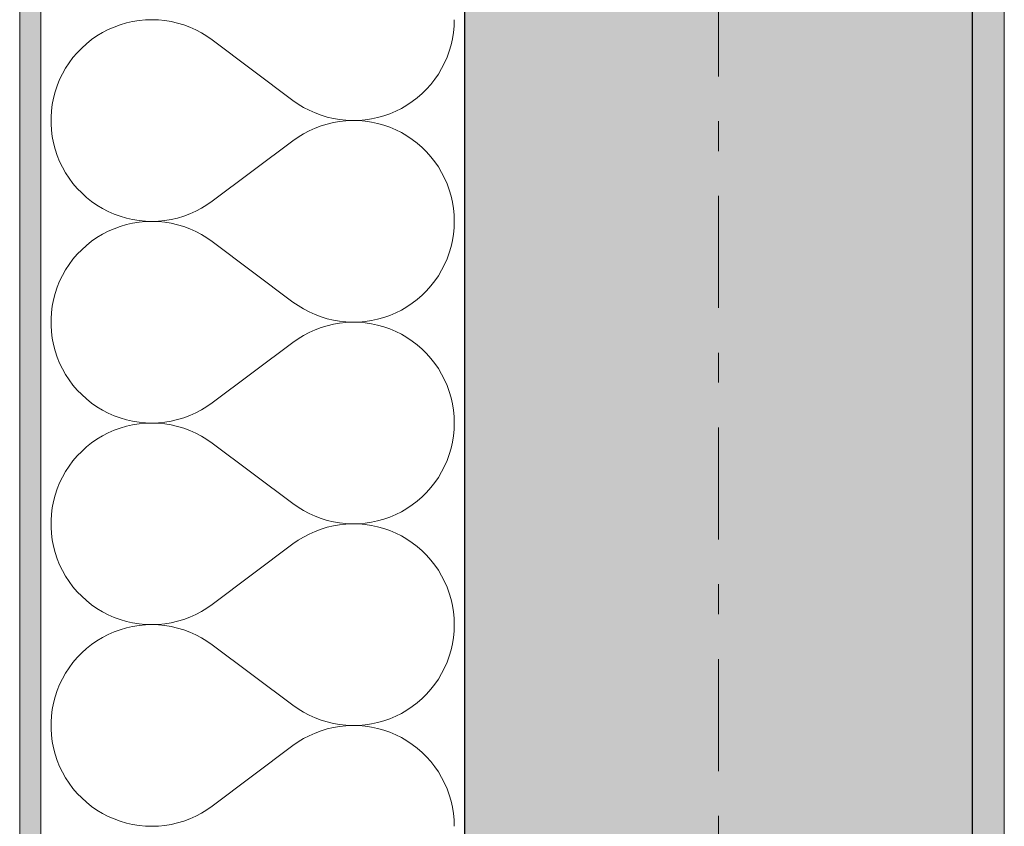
# Model space of a CAD drawing. Extents: x 100 to 2982, y 37 to 2050.
# Tile 7 of 130: x 620 to 666, y 679 to 717. Entities that reach past the tile are written whole.
import ezdxf
from ezdxf.xclip import XClip

# ---------------------------------------------------------------- set-up
doc = ezdxf.new("R2010")
doc.units = 0
doc.header["$MEASUREMENT"] = 0
doc.header["$XCLIPFRAME"] = 0
doc.linetypes.add('Przerywana podwójnie', pattern=[54.680554, 26.458333, -10.583333, 7.055556, -10.583333])
for name, color, linetype in [('410-K Osie', 7, 'Continuous'), ('420-K Ściany', 7, 'Continuous'), ('820-G Rysunki Obrazki', 7, 'Continuous')]:
    doc.layers.add(name, color=color, linetype=linetype)
pattern_1 = [(0, (-18316.349, -206.5255), (0, 8.660254), [0, -5]), (0, (-18313.849, -202.195), (0, 8.660254), [0, -5])]

# ---------------------------------------------------------------- blocks, each defined once
blk = doc.blocks.new('*X10')
at = {"layer": '420-K Ściany', "color": 174, "linetype": 'Continuous', "lineweight": 5, "ltscale": 0.2}
for p, q in [((624.546, 717.043), (624.259, 716.938)), ((624.839, 717.13), (624.546, 717.043)), ((625.137, 717.198), (624.839, 717.13)), ((625.438, 717.246), (625.137, 717.198)), ((625.743, 717.275), (625.438, 717.246)), ((626.048, 717.284), (625.743, 717.275)), ((626.353, 717.274), (626.048, 717.284)), ((626.658, 717.244), (626.353, 717.274)), ((626.959, 717.194), (626.658, 717.244)), ((627.257, 717.126), (626.959, 717.194)), ((627.55, 717.038), (627.257, 717.126)), ((627.836, 716.932), (627.55, 717.038)), ((640.316, 716.983), (640.326, 717.284)), ((623.708, 716.674), (623.446, 716.516)), ((623.979, 716.815), (623.708, 716.674)), ((624.259, 716.938), (623.979, 716.815)), ((628.115, 716.808), (627.836, 716.932)), ((628.386, 716.666), (628.115, 716.808)), ((628.647, 716.507), (628.386, 716.666)), ((640.24, 716.386), (640.288, 716.683)), ((640.288, 716.683), (640.316, 716.983)), ((622.957, 716.151), (622.73, 715.946)), ((623.196, 716.341), (622.957, 716.151)), ((623.446, 716.516), (623.196, 716.341)), ((628.897, 716.332), (628.647, 716.507)), ((628.897, 716.332), (632.707, 713.474)), ((640.174, 716.092), (640.24, 716.386)), ((622.517, 715.726), (622.319, 715.494)), ((622.73, 715.946), (622.517, 715.726)), ((639.987, 715.52), (640.089, 715.803)), ((640.089, 715.803), (640.174, 716.092)), ((622.136, 715.249), (621.969, 714.993)), ((622.319, 715.494), (622.136, 715.249)), ((639.729, 714.975), (639.866, 715.243)), ((639.866, 715.243), (639.987, 715.52)), ((621.819, 714.727), (621.687, 714.452)), ((621.969, 714.993), (621.819, 714.727)), ((639.404, 714.468), (639.574, 714.717)), ((639.574, 714.717), (639.729, 714.975)), ((621.687, 714.452), (621.572, 714.168)), ((639.218, 714.231), (639.404, 714.468)), ((621.475, 713.878), (621.398, 713.583)), ((621.572, 714.168), (621.475, 713.878)), ((638.577, 713.597), (638.804, 713.794)), ((638.804, 713.794), (639.018, 714.006)), ((639.018, 714.006), (639.218, 714.231)), ((621.398, 713.583), (621.339, 713.283)), ((632.707, 713.474), (632.953, 713.301)), ((638.087, 713.246), (638.338, 713.413)), ((638.338, 713.413), (638.577, 713.597)), ((621.3, 712.98), (621.281, 712.675)), ((621.339, 713.283), (621.3, 712.98)), ((632.953, 713.301), (633.21, 713.144)), ((633.21, 713.144), (633.477, 713.004)), ((633.477, 713.004), (633.752, 712.88)), ((633.752, 712.88), (634.034, 712.775)), ((637.28, 712.842), (637.558, 712.96)), ((637.558, 712.96), (637.827, 713.094)), ((637.827, 713.094), (638.087, 713.246)), ((621.281, 712.675), (621.281, 712.369)), ((634.034, 712.775), (634.322, 712.687)), ((634.322, 712.687), (634.615, 712.618)), ((634.615, 712.427), (634.322, 712.357)), ((634.615, 712.618), (634.912, 712.567)), ((634.912, 712.477), (634.615, 712.427)), ((634.912, 712.567), (635.211, 712.535)), ((635.211, 712.509), (634.912, 712.477)), ((635.211, 712.535), (635.512, 712.522)), ((635.512, 712.522), (635.211, 712.509)), ((635.512, 712.522), (635.813, 712.529)), ((635.813, 712.516), (635.512, 712.522)), ((635.813, 712.529), (636.114, 712.554)), ((636.114, 712.49), (635.813, 712.516)), ((636.114, 712.554), (636.411, 712.598)), ((636.411, 712.446), (636.114, 712.49)), ((636.411, 712.598), (636.706, 712.661)), ((636.706, 712.383), (636.411, 712.446)), ((636.706, 712.661), (636.996, 712.743)), ((636.996, 712.302), (636.706, 712.383)), ((636.996, 712.743), (637.28, 712.842)), ((621.281, 712.369), (621.3, 712.064)), ((621.3, 712.064), (621.339, 711.761)), ((633.477, 712.04), (633.21, 711.9)), ((633.752, 712.164), (633.477, 712.04)), ((634.034, 712.27), (633.752, 712.164)), ((634.322, 712.357), (634.034, 712.27)), ((637.28, 712.202), (636.996, 712.302)), ((637.558, 712.085), (637.28, 712.202)), ((637.827, 711.95), (637.558, 712.085)), ((638.087, 711.798), (637.827, 711.95)), ((621.339, 711.761), (621.398, 711.461)), ((621.398, 711.461), (621.475, 711.166)), ((628.897, 708.713), (632.707, 711.57)), ((632.953, 711.743), (632.707, 711.57)), ((633.21, 711.9), (632.953, 711.743)), ((638.338, 711.631), (638.087, 711.798)), ((638.577, 711.448), (638.338, 711.631)), ((621.475, 711.166), (621.572, 710.876)), ((638.804, 711.25), (638.577, 711.448)), ((639.018, 711.038), (638.804, 711.25)), ((639.218, 710.813), (639.018, 711.038)), ((621.572, 710.876), (621.687, 710.593)), ((621.687, 710.593), (621.819, 710.317)), ((639.404, 710.576), (639.218, 710.813)), ((639.574, 710.327), (639.404, 710.576)), ((621.819, 710.317), (621.969, 710.051)), ((639.729, 710.069), (639.574, 710.327)), ((639.866, 709.801), (639.729, 710.069)), ((621.969, 710.051), (622.136, 709.795)), ((622.136, 709.795), (622.319, 709.55)), ((639.987, 709.525), (639.866, 709.801)), ((622.319, 709.55), (622.517, 709.318)), ((622.517, 709.318), (622.73, 709.099)), ((640.089, 709.242), (639.987, 709.525)), ((640.174, 708.952), (640.089, 709.242)), ((622.73, 709.099), (622.957, 708.893)), ((622.957, 708.893), (623.196, 708.703)), ((623.196, 708.703), (623.446, 708.528)), ((628.647, 708.537), (628.897, 708.713)), ((640.24, 708.659), (640.174, 708.952)), ((623.446, 708.528), (623.708, 708.37)), ((623.708, 708.37), (623.979, 708.229)), ((623.979, 708.229), (624.259, 708.106)), ((627.836, 708.112), (628.115, 708.236)), ((628.115, 708.236), (628.386, 708.378)), ((628.386, 708.378), (628.647, 708.537)), ((640.288, 708.361), (640.24, 708.659)), ((640.316, 708.061), (640.288, 708.361)), ((624.259, 708.106), (624.546, 708.001)), ((624.546, 708.001), (624.839, 707.914)), ((624.839, 707.914), (625.137, 707.847)), ((625.137, 707.847), (625.438, 707.798)), ((625.438, 707.798), (625.743, 707.77)), ((625.743, 707.751), (625.438, 707.722)), ((625.743, 707.77), (626.048, 707.76)), ((626.048, 707.76), (625.743, 707.751)), ((626.048, 707.76), (626.353, 707.771)), ((626.353, 707.75), (626.048, 707.76)), ((626.353, 707.771), (626.658, 707.8)), ((626.658, 707.72), (626.353, 707.75)), ((626.658, 707.8), (626.959, 707.85)), ((626.959, 707.85), (627.257, 707.918)), ((627.257, 707.918), (627.55, 708.006)), ((627.55, 708.006), (627.836, 708.112)), ((640.326, 707.76), (640.316, 708.061)), ((640.316, 707.459), (640.326, 707.76)), ((623.979, 707.291), (623.708, 707.15)), ((624.259, 707.414), (623.979, 707.291)), ((624.546, 707.52), (624.259, 707.414)), ((624.839, 707.606), (624.546, 707.52)), ((625.137, 707.674), (624.839, 707.606)), ((625.438, 707.722), (625.137, 707.674)), ((626.959, 707.671), (626.658, 707.72)), ((627.257, 707.602), (626.959, 707.671)), ((627.55, 707.515), (627.257, 707.602)), ((627.836, 707.408), (627.55, 707.515)), ((628.115, 707.284), (627.836, 707.408)), ((628.386, 707.142), (628.115, 707.284)), ((640.288, 707.159), (640.316, 707.459)), ((623.196, 706.817), (622.957, 706.627)), ((623.446, 706.992), (623.196, 706.817)), ((623.708, 707.15), (623.446, 706.992)), ((628.647, 706.983), (628.386, 707.142)), ((628.897, 706.808), (628.647, 706.983)), ((628.897, 706.808), (632.707, 703.951)), ((640.174, 706.568), (640.24, 706.862)), ((640.24, 706.862), (640.288, 707.159)), ((622.73, 706.422), (622.517, 706.203)), ((622.957, 706.627), (622.73, 706.422)), ((640.089, 706.279), (640.174, 706.568)), ((622.319, 705.97), (622.136, 705.725)), ((622.517, 706.203), (622.319, 705.97)), ((639.866, 705.72), (639.987, 705.996)), ((639.987, 705.996), (640.089, 706.279)), ((621.969, 705.469), (621.819, 705.203)), ((622.136, 705.725), (621.969, 705.469)), ((639.574, 705.193), (639.729, 705.452)), ((639.729, 705.452), (639.866, 705.72)), ((621.819, 705.203), (621.687, 704.928)), ((639.218, 704.707), (639.404, 704.945)), ((639.404, 704.945), (639.574, 705.193)), ((621.572, 704.645), (621.475, 704.355)), ((621.687, 704.928), (621.572, 704.645)), ((638.804, 704.271), (639.018, 704.482)), ((639.018, 704.482), (639.218, 704.707)), ((621.398, 704.059), (621.339, 703.759)), ((621.475, 704.355), (621.398, 704.059)), ((638.338, 703.89), (638.577, 704.073)), ((638.577, 704.073), (638.804, 704.271)), ((621.339, 703.759), (621.3, 703.456)), ((632.707, 703.951), (632.953, 703.778)), ((632.953, 703.778), (633.21, 703.621)), ((633.21, 703.621), (633.477, 703.48)), ((637.558, 703.436), (637.827, 703.571)), ((637.827, 703.571), (638.087, 703.722)), ((638.087, 703.722), (638.338, 703.89)), ((621.3, 703.456), (621.281, 703.151)), ((621.281, 703.151), (621.281, 702.846)), ((633.477, 703.48), (633.752, 703.357)), ((633.752, 703.357), (634.034, 703.251)), ((634.034, 703.251), (634.322, 703.163)), ((634.322, 703.163), (634.615, 703.094)), ((634.615, 703.094), (634.912, 703.043)), ((636.411, 703.074), (636.706, 703.137)), ((636.706, 703.137), (636.996, 703.219)), ((636.996, 703.219), (637.28, 703.318)), ((637.28, 703.318), (637.558, 703.436)), ((621.281, 702.846), (621.3, 702.541)), ((633.752, 702.64), (633.477, 702.517)), ((634.034, 702.746), (633.752, 702.64)), ((634.322, 702.833), (634.034, 702.746)), ((634.615, 702.903), (634.322, 702.833)), ((634.912, 702.953), (634.615, 702.903)), ((634.912, 703.043), (635.211, 703.011)), ((635.211, 702.985), (634.912, 702.953)), ((635.211, 703.011), (635.512, 702.999)), ((635.512, 702.998), (635.211, 702.985)), ((635.512, 702.999), (635.813, 703.005)), ((635.813, 702.992), (635.512, 702.998)), ((635.813, 703.005), (636.114, 703.03)), ((636.114, 702.966), (635.813, 702.992)), ((636.114, 703.03), (636.411, 703.074)), ((636.411, 702.922), (636.114, 702.966)), ((636.706, 702.859), (636.411, 702.922)), ((636.996, 702.778), (636.706, 702.859)), ((637.28, 702.678), (636.996, 702.778)), ((637.558, 702.561), (637.28, 702.678)), ((621.3, 702.541), (621.339, 702.238)), ((621.339, 702.238), (621.398, 701.938)), ((632.953, 702.219), (632.707, 702.046)), ((633.21, 702.376), (632.953, 702.219)), ((633.477, 702.517), (633.21, 702.376)), ((637.827, 702.426), (637.558, 702.561)), ((638.087, 702.275), (637.827, 702.426)), ((638.338, 702.107), (638.087, 702.275)), ((621.398, 701.938), (621.475, 701.642)), ((628.897, 699.189), (632.707, 702.046)), ((638.577, 701.924), (638.338, 702.107)), ((638.804, 701.726), (638.577, 701.924)), ((639.018, 701.514), (638.804, 701.726)), ((621.475, 701.642), (621.572, 701.352)), ((621.572, 701.352), (621.687, 701.069)), ((639.218, 701.289), (639.018, 701.514)), ((639.404, 701.052), (639.218, 701.289)), ((621.687, 701.069), (621.819, 700.794)), ((621.819, 700.794), (621.969, 700.527)), ((639.574, 700.804), (639.404, 701.052)), ((639.729, 700.545), (639.574, 700.804)), ((621.969, 700.527), (622.136, 700.271)), ((639.866, 700.277), (639.729, 700.545)), ((622.136, 700.271), (622.319, 700.027)), ((622.319, 700.027), (622.517, 699.794)), ((639.987, 700.001), (639.866, 700.277)), ((640.089, 699.718), (639.987, 700.001)), ((622.517, 699.794), (622.73, 699.575)), ((622.73, 699.575), (622.957, 699.37)), ((622.957, 699.37), (623.196, 699.179)), ((640.174, 699.429), (640.089, 699.718)), ((640.24, 699.135), (640.174, 699.429)), ((623.196, 699.179), (623.446, 699.005)), ((623.446, 699.005), (623.708, 698.847)), ((628.386, 698.854), (628.647, 699.013)), ((628.647, 699.013), (628.897, 699.189)), ((640.288, 698.837), (640.24, 699.135)), ((623.708, 698.847), (623.979, 698.706)), ((623.979, 698.706), (624.259, 698.582)), ((624.259, 698.582), (624.546, 698.477)), ((624.546, 698.477), (624.839, 698.39)), ((627.257, 698.395), (627.55, 698.482)), ((627.55, 698.482), (627.836, 698.588)), ((627.836, 698.588), (628.115, 698.712)), ((628.115, 698.712), (628.386, 698.854)), ((640.316, 698.537), (640.288, 698.837)), ((640.326, 698.236), (640.316, 698.537)), ((624.546, 697.996), (624.259, 697.891)), ((624.839, 698.082), (624.546, 697.996)), ((624.839, 698.39), (625.137, 698.323)), ((625.137, 698.15), (624.839, 698.082)), ((625.137, 698.323), (625.438, 698.275)), ((625.438, 698.198), (625.137, 698.15)), ((625.438, 698.275), (625.743, 698.246)), ((625.743, 698.227), (625.438, 698.198)), ((625.743, 698.246), (626.048, 698.236)), ((626.048, 698.236), (625.743, 698.227)), ((626.048, 698.236), (626.353, 698.247)), ((626.353, 698.226), (626.048, 698.236)), ((626.353, 698.247), (626.658, 698.277)), ((626.658, 698.196), (626.353, 698.226)), ((626.658, 698.277), (626.959, 698.326)), ((626.959, 698.147), (626.658, 698.196)), ((626.959, 698.326), (627.257, 698.395)), ((627.257, 698.078), (626.959, 698.147)), ((627.55, 697.991), (627.257, 698.078)), ((627.836, 697.885), (627.55, 697.991)), ((640.316, 697.935), (640.326, 698.236)), ((623.708, 697.626), (623.446, 697.468)), ((623.979, 697.767), (623.708, 697.626)), ((624.259, 697.891), (623.979, 697.767)), ((628.115, 697.76), (627.836, 697.885)), ((628.386, 697.618), (628.115, 697.76)), ((628.647, 697.459), (628.386, 697.618)), ((640.24, 697.338), (640.288, 697.635)), ((640.288, 697.635), (640.316, 697.935)), ((622.957, 697.103), (622.73, 696.898)), ((623.196, 697.294), (622.957, 697.103)), ((623.446, 697.468), (623.196, 697.294)), ((628.897, 697.284), (628.647, 697.459)), ((628.897, 697.284), (632.707, 694.427)), ((640.089, 696.755), (640.174, 697.044)), ((640.174, 697.044), (640.24, 697.338)), ((622.517, 696.679), (622.319, 696.446)), ((622.73, 696.898), (622.517, 696.679)), ((639.987, 696.472), (640.089, 696.755)), ((622.136, 696.201), (621.969, 695.945)), ((622.319, 696.446), (622.136, 696.201)), ((639.729, 695.928), (639.866, 696.196)), ((639.866, 696.196), (639.987, 696.472)), ((621.819, 695.679), (621.687, 695.404)), ((621.969, 695.945), (621.819, 695.679)), ((639.404, 695.421), (639.574, 695.669)), ((639.574, 695.669), (639.729, 695.928)), ((621.687, 695.404), (621.572, 695.121)), ((639.018, 694.959), (639.218, 695.184)), ((639.218, 695.184), (639.404, 695.421)), ((621.475, 694.831), (621.398, 694.535)), ((621.572, 695.121), (621.475, 694.831)), ((638.577, 694.549), (638.804, 694.747)), ((638.804, 694.747), (639.018, 694.959)), ((621.398, 694.535), (621.339, 694.235)), ((632.707, 694.427), (632.953, 694.254)), ((632.953, 694.254), (633.21, 694.097)), ((638.087, 694.198), (638.338, 694.366)), ((638.338, 694.366), (638.577, 694.549)), ((621.3, 693.932), (621.281, 693.627)), ((621.339, 694.235), (621.3, 693.932)), ((633.21, 694.097), (633.477, 693.956)), ((633.477, 693.956), (633.752, 693.833)), ((633.752, 693.833), (634.034, 693.727)), ((636.996, 693.695), (637.28, 693.795)), ((637.28, 693.795), (637.558, 693.912)), ((637.558, 693.912), (637.827, 694.047)), ((637.827, 694.047), (638.087, 694.198)), ((621.281, 693.627), (621.281, 693.322)), ((621.281, 693.322), (621.3, 693.017)), ((634.034, 693.727), (634.322, 693.639)), ((634.322, 693.639), (634.615, 693.57)), ((634.615, 693.379), (634.322, 693.31)), ((634.615, 693.57), (634.912, 693.519)), ((634.912, 693.43), (634.615, 693.379)), ((634.912, 693.519), (635.211, 693.488)), ((635.211, 693.461), (634.912, 693.43)), ((635.211, 693.488), (635.512, 693.475)), ((635.512, 693.474), (635.211, 693.461)), ((635.512, 693.475), (635.813, 693.481)), ((635.813, 693.468), (635.512, 693.474)), ((635.813, 693.481), (636.114, 693.506)), ((636.114, 693.443), (635.813, 693.468)), ((636.114, 693.506), (636.411, 693.551)), ((636.411, 693.398), (636.114, 693.443)), ((636.411, 693.551), (636.706, 693.614)), ((636.706, 693.335), (636.411, 693.398)), ((636.706, 693.614), (636.996, 693.695)), ((636.996, 693.254), (636.706, 693.335)), ((621.3, 693.017), (621.339, 692.714)), ((633.21, 692.852), (632.953, 692.695)), ((633.477, 692.993), (633.21, 692.852)), ((633.752, 693.116), (633.477, 692.993)), ((634.034, 693.222), (633.752, 693.116)), ((634.322, 693.31), (634.034, 693.222)), ((637.28, 693.154), (636.996, 693.254)), ((637.558, 693.037), (637.28, 693.154)), ((637.827, 692.902), (637.558, 693.037)), ((638.087, 692.751), (637.827, 692.902)), ((621.339, 692.714), (621.398, 692.414)), ((621.398, 692.414), (621.475, 692.118)), ((628.897, 689.665), (632.707, 692.522)), ((632.953, 692.695), (632.707, 692.522)), ((638.338, 692.583), (638.087, 692.751)), ((638.577, 692.4), (638.338, 692.583)), ((638.804, 692.202), (638.577, 692.4)), ((621.475, 692.118), (621.572, 691.828)), ((639.018, 691.99), (638.804, 692.202)), ((639.218, 691.765), (639.018, 691.99)), ((621.572, 691.828), (621.687, 691.545)), ((621.687, 691.545), (621.819, 691.27)), ((639.404, 691.528), (639.218, 691.765)), ((639.574, 691.28), (639.404, 691.528)), ((621.819, 691.27), (621.969, 691.004)), ((621.969, 691.004), (622.136, 690.748)), ((639.729, 691.021), (639.574, 691.28)), ((639.866, 690.753), (639.729, 691.021)), ((622.136, 690.748), (622.319, 690.503)), ((639.987, 690.477), (639.866, 690.753)), ((622.319, 690.503), (622.517, 690.27)), ((622.517, 690.27), (622.73, 690.051)), ((640.089, 690.194), (639.987, 690.477)), ((640.174, 689.905), (640.089, 690.194)), ((622.73, 690.051), (622.957, 689.846)), ((622.957, 689.846), (623.196, 689.655)), ((623.196, 689.655), (623.446, 689.481)), ((628.647, 689.49), (628.897, 689.665)), ((640.24, 689.611), (640.174, 689.905)), ((640.288, 689.314), (640.24, 689.611)), ((623.446, 689.481), (623.708, 689.323)), ((623.708, 689.323), (623.979, 689.182)), ((623.979, 689.182), (624.259, 689.058)), ((627.836, 689.064), (628.115, 689.189)), ((628.115, 689.189), (628.386, 689.331)), ((628.386, 689.331), (628.647, 689.49)), ((640.316, 689.014), (640.288, 689.314)), ((624.259, 689.058), (624.546, 688.953)), ((624.546, 688.953), (624.839, 688.867)), ((624.839, 688.867), (625.137, 688.799)), ((625.137, 688.799), (625.438, 688.751)), ((625.438, 688.674), (625.137, 688.626)), ((625.438, 688.751), (625.743, 688.722)), ((625.743, 688.703), (625.438, 688.674)), ((625.743, 688.722), (626.048, 688.713)), ((626.048, 688.713), (625.743, 688.703)), ((626.048, 688.713), (626.353, 688.723)), ((626.353, 688.702), (626.048, 688.713)), ((626.353, 688.723), (626.658, 688.753)), ((626.658, 688.672), (626.353, 688.702)), ((626.658, 688.753), (626.959, 688.802)), ((626.959, 688.623), (626.658, 688.672)), ((626.959, 688.802), (627.257, 688.871)), ((627.257, 688.871), (627.55, 688.958)), ((627.55, 688.958), (627.836, 689.064)), ((640.326, 688.713), (640.316, 689.014)), ((640.316, 688.412), (640.326, 688.713)), ((623.979, 688.243), (623.708, 688.102)), ((624.259, 688.367), (623.979, 688.243)), ((624.546, 688.472), (624.259, 688.367)), ((624.839, 688.559), (624.546, 688.472)), ((625.137, 688.626), (624.839, 688.559)), ((627.257, 688.554), (626.959, 688.623)), ((627.55, 688.467), (627.257, 688.554)), ((627.836, 688.361), (627.55, 688.467)), ((628.115, 688.237), (627.836, 688.361)), ((628.386, 688.095), (628.115, 688.237)), ((640.288, 688.112), (640.316, 688.412)), ((623.196, 687.77), (622.957, 687.579)), ((623.446, 687.944), (623.196, 687.77)), ((623.708, 688.102), (623.446, 687.944)), ((628.647, 687.936), (628.386, 688.095)), ((628.897, 687.76), (628.647, 687.936)), ((628.897, 687.76), (632.707, 684.903)), ((640.174, 687.52), (640.24, 687.814)), ((640.24, 687.814), (640.288, 688.112)), ((622.73, 687.374), (622.517, 687.155)), ((622.957, 687.579), (622.73, 687.374)), ((640.089, 687.231), (640.174, 687.52)), ((622.319, 686.922), (622.136, 686.678)), ((622.517, 687.155), (622.319, 686.922)), ((639.866, 686.672), (639.987, 686.948)), ((639.987, 686.948), (640.089, 687.231)), ((621.969, 686.422), (621.819, 686.155)), ((622.136, 686.678), (621.969, 686.422)), ((639.574, 686.145), (639.729, 686.404)), ((639.729, 686.404), (639.866, 686.672)), ((621.687, 685.88), (621.572, 685.597)), ((621.819, 686.155), (621.687, 685.88)), ((639.218, 685.66), (639.404, 685.897)), ((639.404, 685.897), (639.574, 686.145)), ((621.572, 685.597), (621.475, 685.307)), ((638.804, 685.223), (639.018, 685.435)), ((639.018, 685.435), (639.218, 685.66)), ((621.398, 685.011), (621.339, 684.711)), ((621.475, 685.307), (621.398, 685.011)), ((638.338, 684.842), (638.577, 685.025)), ((638.577, 685.025), (638.804, 685.223)), ((621.339, 684.711), (621.3, 684.408)), ((632.707, 684.903), (632.953, 684.73)), ((632.953, 684.73), (633.21, 684.573)), ((633.21, 684.573), (633.477, 684.432)), ((637.558, 684.388), (637.827, 684.523)), ((637.827, 684.523), (638.087, 684.674)), ((638.087, 684.674), (638.338, 684.842)), ((621.3, 684.408), (621.281, 684.103)), ((621.281, 684.103), (621.281, 683.798)), ((633.477, 684.432), (633.752, 684.309)), ((633.752, 684.309), (634.034, 684.203)), ((634.034, 684.203), (634.322, 684.116)), ((634.322, 684.116), (634.615, 684.046)), ((634.615, 684.046), (634.912, 683.996)), ((636.114, 683.983), (636.411, 684.027)), ((636.411, 684.027), (636.706, 684.09)), ((636.706, 684.09), (636.996, 684.171)), ((636.996, 684.171), (637.28, 684.271)), ((637.28, 684.271), (637.558, 684.388)), ((621.281, 683.798), (621.3, 683.493)), ((633.752, 683.592), (633.477, 683.469)), ((634.034, 683.698), (633.752, 683.592)), ((634.322, 683.786), (634.034, 683.698)), ((634.615, 683.855), (634.322, 683.786)), ((634.912, 683.906), (634.615, 683.855)), ((634.912, 683.996), (635.211, 683.964)), ((635.211, 683.938), (634.912, 683.906)), ((635.211, 683.964), (635.512, 683.951)), ((635.512, 683.95), (635.211, 683.938)), ((635.512, 683.951), (635.813, 683.957)), ((635.813, 683.944), (635.512, 683.95)), ((635.813, 683.957), (636.114, 683.983)), ((636.114, 683.919), (635.813, 683.944)), ((636.411, 683.875), (636.114, 683.919)), ((636.706, 683.812), (636.411, 683.875)), ((636.996, 683.73), (636.706, 683.812)), ((637.28, 683.631), (636.996, 683.73)), ((637.558, 683.513), (637.28, 683.631)), ((621.3, 683.493), (621.339, 683.19)), ((621.339, 683.19), (621.398, 682.89)), ((632.953, 683.171), (632.707, 682.998)), ((633.21, 683.328), (632.953, 683.171)), ((633.477, 683.469), (633.21, 683.328)), ((637.827, 683.378), (637.558, 683.513)), ((638.087, 683.227), (637.827, 683.378)), ((638.338, 683.059), (638.087, 683.227)), ((621.398, 682.89), (621.475, 682.594)), ((628.897, 680.141), (632.707, 682.998)), ((638.577, 682.876), (638.338, 683.059)), ((638.804, 682.678), (638.577, 682.876)), ((639.018, 682.467), (638.804, 682.678)), ((621.475, 682.594), (621.572, 682.304)), ((621.572, 682.304), (621.687, 682.021)), ((639.218, 682.242), (639.018, 682.467)), ((639.404, 682.004), (639.218, 682.242)), ((621.687, 682.021), (621.819, 681.746)), ((621.819, 681.746), (621.969, 681.48)), ((639.574, 681.756), (639.404, 682.004)), ((639.729, 681.497), (639.574, 681.756)), ((621.969, 681.48), (622.136, 681.224)), ((639.866, 681.229), (639.729, 681.497)), ((639.987, 680.953), (639.866, 681.229)), ((622.136, 681.224), (622.319, 680.979)), ((622.319, 680.979), (622.517, 680.746)), ((640.089, 680.67), (639.987, 680.953)), ((622.517, 680.746), (622.73, 680.527)), ((622.73, 680.527), (622.957, 680.322)), ((622.957, 680.322), (623.196, 680.132)), ((640.174, 680.381), (640.089, 680.67)), ((640.24, 680.087), (640.174, 680.381)), ((623.196, 680.132), (623.446, 679.957)), ((623.446, 679.957), (623.708, 679.799)), ((628.386, 679.807), (628.647, 679.966)), ((628.647, 679.966), (628.897, 680.141)), ((640.288, 679.79), (640.24, 680.087)), ((623.708, 679.799), (623.979, 679.658)), ((623.979, 679.658), (624.259, 679.535)), ((624.259, 679.535), (624.546, 679.429)), ((624.546, 679.429), (624.839, 679.343)), ((627.257, 679.347), (627.55, 679.434)), ((627.55, 679.434), (627.836, 679.541)), ((627.836, 679.541), (628.115, 679.665)), ((628.115, 679.665), (628.386, 679.807)), ((640.316, 679.49), (640.288, 679.79)), ((640.326, 679.189), (640.316, 679.49)), ((624.839, 679.343), (625.137, 679.275)), ((625.137, 679.275), (625.438, 679.227)), ((625.438, 679.227), (625.743, 679.198)), ((625.743, 679.198), (626.048, 679.189)), ((626.048, 679.189), (626.353, 679.199)), ((626.353, 679.199), (626.658, 679.229)), ((626.658, 679.229), (626.959, 679.278)), ((626.959, 679.278), (627.257, 679.347))]:
    blk.add_line(p, q, dxfattribs=at)
blk = doc.blocks.new('Rysunek_1_1', base_point=(-18316.349, -206.526))
at = {"layer": '420-K Ściany', "linetype": 'Continuous', "lineweight": 5}
h = blk.add_hatch(dxfattribs=at)
h.set_pattern_fill('Tynk_0001', color=176, style=0, pattern_type=2)
h.set_pattern_definition(pattern_1)
h.paths.add_polyline_path([(620.802, 575.509), (620.802, 1180.509), (619.802, 1180.509), (619.802, 575.509)])
at = {"layer": '420-K Ściany', "linetype": 'Continuous', "lineweight": 13}
blk.add_hatch(color=62, dxfattribs=at).paths.add_polyline_path([(664.802, 619.509), (664.802, 1180.509), (640.802, 1180.509), (640.802, 619.509)])
at = {"layer": '420-K Ściany', "linetype": 'Continuous', "lineweight": 5}
h = blk.add_hatch(dxfattribs=at)
h.set_pattern_fill('Tynk_0001', color=180, style=0, pattern_type=2)
h.set_pattern_definition(pattern_1)
h.paths.add_polyline_path([(666.302, 621.009), (666.302, 1180.509), (664.802, 1180.509), (664.802, 621.009)])
at = {"layer": '410-K Osie', "color": 4, "linetype": 'Przerywana podwójnie', "lineweight": 13, "ltscale": 0.2}
blk.add_line((652.802, 1813.509), (652.802, 529.46), dxfattribs=at)
blk.add_line((652.802, 1813.509), (652.802, 529.46), dxfattribs=at)
at = {"layer": '420-K Ściany', "color": 67, "linetype": 'Continuous', "lineweight": 13, "ltscale": 0.2}
blk.add_line((620.802, 1180.509), (620.802, 595.509), dxfattribs=at)
at = {"layer": '420-K Ściany', "color": 27, "linetype": 'Continuous', "lineweight": 25, "ltscale": 0.2}
for p, q in [((640.802, 1180.509), (640.802, 619.509)), ((664.802, 621.009), (664.802, 1180.509))]:
    blk.add_line(p, q, dxfattribs=at)
at = {"layer": '420-K Ściany', "color": 47, "linetype": 'Continuous', "lineweight": 15, "ltscale": 0.2, "flags": 128}
for points in [[(619.802, 1180.509), (619.802, 575.509)], [(666.302, 621.009), (666.302, 1180.509)]]:
    blk.add_lwpolyline(points, dxfattribs=at)
at = {"color": 65, "linetype": 'Continuous', "lineweight": 13, "ltscale": 0.2}
blk.add_blockref('*X10', (0, 0), dxfattribs=at)

msp = doc.modelspace()

# ---------------------------------------------------------------- block references
at = {"layer": '820-G Rysunki Obrazki', "color": 65, "linetype": 'Continuous', "lineweight": 13, "ltscale": 0.2}
ref = msp.add_blockref('Rysunek_1_1', (-18316.349, -206.526), dxfattribs=at)
XClip(ref).set_block_clipping_path([(244.527027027, 75.2081975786), (2570.9054054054, 2024.1891891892)])

doc.saveas('drawing.dxf')
